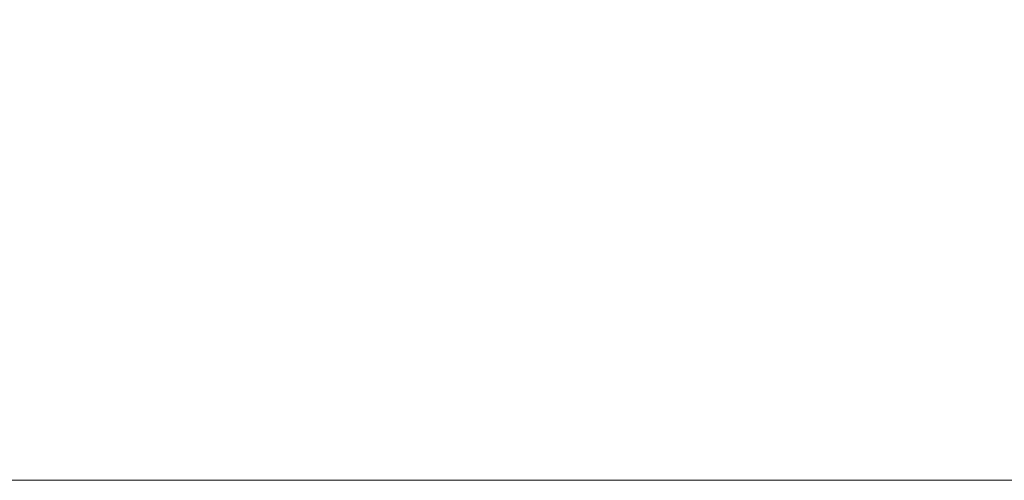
# Model space of a CAD drawing. Header units: inches. Extents: x -434 to -309, y 19 to 75.
# Tile 64 of 256: x -429.52 to -424.33, y 19.01 to 21.44. Entities that reach past the tile are written whole.
import ezdxf

# ---------------------------------------------------------------- set-up
doc = ezdxf.new("R2010")
doc.units = ezdxf.units.IN
doc.header["$MEASUREMENT"] = 0
doc.layers.add('A-FLOR-STRS', color=2, linetype='Continuous', lineweight=9)

# ---------------------------------------------------------------- blocks, each defined once
blk = doc.blocks.new('Stair - Stairs-902674-_3D_')
at = {"layer": 'A-FLOR-STRS'}
mesh = blk.add_polyface(dxfattribs=at)
corners = [(-419.5081, 75.0116, 5.2174), (-433.5081, 75.0116, 5.2174), (-433.5081, 19.0116, 5.2174), (-419.5081, 19.0116, 5.2174)]
mesh.append_faces([[corners[k] for k in face] for face in [(2, 3, 0, 1)]])
mesh = blk.add_polyface(dxfattribs=at)
corners = [(-419.5081, 75.0116, 3.2174), (-419.5081, 19.0116, 3.2174), (-433.5081, 19.0116, 3.2174), (-433.5081, 75.0116, 3.2174)]
mesh.append_faces([[corners[k] for k in face] for face in [(2, 3, 0, 1)]])
mesh = blk.add_polyface(dxfattribs=at)
corners = [(-419.5081, 19.0116, 5.2174), (-433.5081, 19.0116, 5.2174), (-433.5081, 19.0116, 3.2174), (-419.5081, 19.0116, 3.2174)]
mesh.append_faces([[corners[k] for k in face] for face in [(3, 0, 1, 2)]])

msp = doc.modelspace()

# ---------------------------------------------------------------- block references
at = {"layer": 'A-FLOR-STRS'}
msp.add_blockref('Stair - Stairs-902674-_3D_', (0, 0), dxfattribs=at)

doc.saveas('drawing.dxf')
